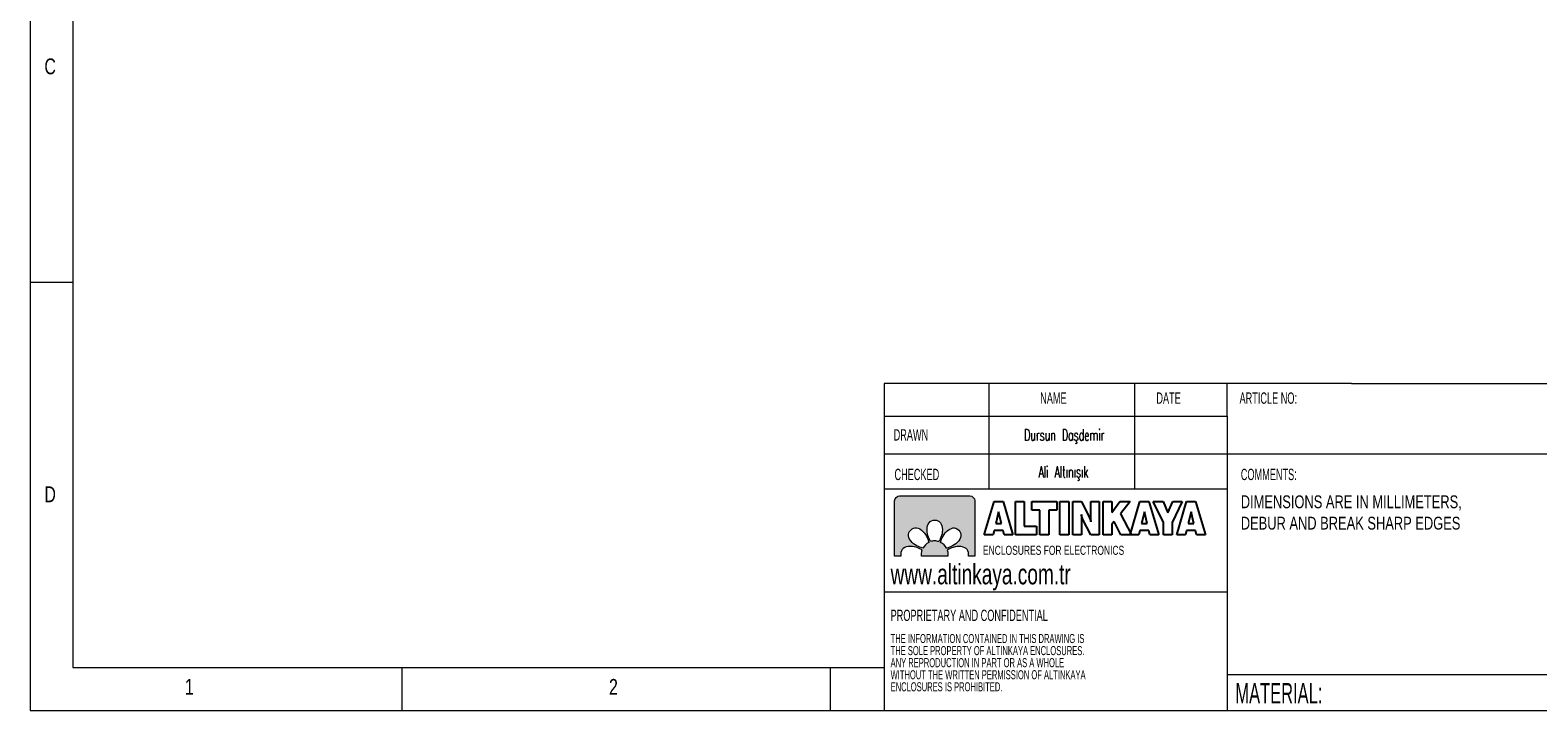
# Model space of a CAD drawing. Header units: millimetres. Extents: x 5 to 292, y 5 to 205.
# Tile 1 of 3: x 5 to 181, y 5 to 84. Entities that reach past the tile are written whole.
import ezdxf

# ---------------------------------------------------------------- set-up
doc = ezdxf.new("R2010")
doc.units = ezdxf.units.MM
doc.layers.add('FORMAT', color=7, linetype='Continuous')
doc.layers.add('LAYER2', color=1, linetype='Continuous')
doc.layers.add('LAYER1', color=7, linetype='Continuous', lineweight=15)
doc.styles.add('SLDTEXTSTYLE0', font='TXT', dxfattribs={"width": 0.7})
doc.styles.add('SLDTEXTSTYLE1', font='TXT', dxfattribs={"width": 0.75})
doc.styles.add('SLDTEXTSTYLE2', font='TXT', dxfattribs={"width": 0.605})
doc.styles.add('SLDTEXTSTYLE3', font='TXT', dxfattribs={"width": 0.605, "bigfont": 'bigfont'})

# ---------------------------------------------------------------- blocks, each defined once
blk = doc.blocks.new('Block6')
at = {"layer": 'FORMAT', "color": 250}
for p, q in [((0, 0), (1.27, 4.36)), ((1.27, 4.36), (2.44, 4.36)), ((2.44, 4.36), (3.71, 0)), ((4.04, 0), (4.04, 4.36)), ((4.04, 4.36), (5.2, 4.36)), ((5.2, 4.36), (5.2, 1.16)), ((6.19, 3.21), (6.19, 4.36)), ((6.19, 4.36), (9.41, 4.36)), ((9.41, 4.36), (9.41, 3.21)), ((9.82, 0), (9.82, 4.36)), ((9.82, 4.36), (11, 4.36)), ((11, 4.36), (11, 0)), ((11.52, 0), (11.52, 4.36)), ((11.52, 4.36), (12.62, 4.36)), ((12.62, 4.36), (13.64, 2.33)), ((13.82, 2.3), (13.82, 4.36)), ((13.82, 4.36), (14.92, 4.36)), ((14.92, 4.36), (14.92, 0)), ((15.42, 0), (15.42, 4.36)), ((15.42, 4.36), (16.57, 4.36)), ((16.57, 4.36), (16.57, 2.92)), ((16.57, 2.92), (17.61, 4.36)), ((17.61, 4.36), (18.96, 4.36)), ((18.96, 4.36), (17.67, 2.75)), ((18.94, 0), (20.21, 4.36)), ((20.21, 4.36), (21.38, 4.36)), ((21.38, 4.36), (22.65, 0)), ((23.27, 1.61), (21.94, 4.36)), ((21.94, 4.36), (23.22, 4.36)), ((23.22, 4.36), (23.84, 2.87)), ((23.84, 2.87), (24.47, 4.36)), ((25.72, 4.36), (24.42, 1.61)), ((24.47, 4.36), (25.72, 4.36)), ((25, 0), (26.27, 4.36)), ((26.27, 4.36), (27.44, 4.36)), ((27.44, 4.36), (28.71, 0)), ((1.86, 3), (1.49, 1.49)), ((2.22, 1.49), (1.86, 3)), ((7.23, 3.21), (6.19, 3.21)), ((7.23, 0), (7.23, 3.21)), ((9.41, 3.21), (8.39, 3.21)), ((8.39, 3.21), (8.39, 0)), ((12.62, 2.04), (12.62, 0)), ((13.82, 0), (12.8, 2.01)), ((17.67, 2.75), (19.12, 0)), ((20.8, 3), (20.43, 1.49)), ((21.16, 1.49), (20.8, 3)), ((26.86, 3), (26.49, 1.49)), ((27.21, 1.49), (26.86, 3)), ((1.14, 0), (0, 0)), ((1.28, 0.58), (1.14, 0)), ((2.43, 0.58), (1.28, 0.58)), ((1.49, 1.49), (2.22, 1.49)), ((2.56, 0), (2.43, 0.58)), ((3.71, 0), (2.56, 0)), ((6.77, 0), (4.04, 0)), ((5.2, 1.16), (6.77, 1.16)), ((6.77, 1.16), (6.77, 0)), ((8.39, 0), (7.23, 0)), ((11, 0), (9.82, 0)), ((12.62, 0), (11.52, 0)), ((14.92, 0), (13.82, 0)), ((16.57, 0), (15.42, 0)), ((16.86, 1.75), (16.57, 1.39)), ((16.57, 1.39), (16.57, 0)), ((17.74, 0), (16.86, 1.75)), ((19.12, 0), (17.74, 0)), ((20.08, 0), (18.94, 0)), ((20.22, 0.58), (20.08, 0)), ((21.37, 0.58), (20.22, 0.58)), ((20.43, 1.49), (21.16, 1.49)), ((21.5, 0), (21.37, 0.58)), ((22.65, 0), (21.5, 0)), ((23.27, 0), (23.27, 1.61)), ((24.42, 0), (23.27, 0)), ((24.42, 1.61), (24.42, 0)), ((26.14, 0), (25, 0)), ((26.28, 0.58), (26.14, 0)), ((27.43, 0.58), (26.28, 0.58)), ((26.49, 1.49), (27.21, 1.49)), ((27.56, 0), (27.43, 0.58)), ((28.71, 0), (27.56, 0))]:
    blk.add_line(p, q, dxfattribs=at)
for points in [[(12.7, 2.26), (12.67, 2.37), (12.63, 2.5), (12.59, 2.64)], [(12.59, 2.64), (12.6, 2.56), (12.61, 2.48), (12.62, 2.4)], [(12.62, 2.4), (12.62, 2.31), (12.62, 2.19), (12.62, 2.04)], [(12.8, 2.01), (12.77, 2.07), (12.74, 2.16), (12.7, 2.26)], [(13.64, 2.33), (13.67, 2.28), (13.7, 2.19), (13.73, 2.09)], [(13.73, 2.09), (13.77, 1.99), (13.81, 1.86), (13.85, 1.71)], [(13.82, 1.97), (13.82, 2.06), (13.82, 2.17), (13.82, 2.3)], [(13.85, 1.71), (13.84, 1.79), (13.83, 1.87), (13.82, 1.97)]]:
    blk.add_open_spline(points, degree=3, dxfattribs=at)
blk = doc.blocks.new('Block4')
at = {"color": 7, "linetype": 'Continuous', "lineweight": 0, "insert": (0.07, 1.37), "char_height": 1.3229, "attachment_point": 1, "style": 'SLDTEXTSTYLE0'}
blk.add_mtext('ENCLOSURES FOR ELECTRONICS', dxfattribs=at)
blk = doc.blocks.new('SW_NOTE_0')
at = {"layer": 'LAYER1', "color": 0, "char_height": 1.5, "attachment_point": 1, "style": 'SLDTEXTSTYLE1'}
for s, insert in [('DIMENSIONS ARE IN MILLIMETERS,', (0, 1.93)), ('DEBUR AND BREAK SHARP EDGES', (0, -0.57))]:
    blk.add_mtext(s, dxfattribs=dict(at, insert=insert))
blk = doc.blocks.new('SW_NOTE_1')
at = {"layer": 'LAYER1', "color": 0, "char_height": 1.0583, "attachment_point": 1, "style": 'SLDTEXTSTYLE2'}
for s, insert in [('THE INFORMATION CONTAINED IN THIS DRAWING IS', (0, 1.36)), ('ANY REPRODUCTION IN PART OR AS A WHOLE', (0, -1.46)), ('THE SOLE PROPERTY OF ALTINKAYA ENCLOSURES.', (0, -0.05)), ('WITHOUT THE WRITTEN PERMISSION OF ALTINKAYA', (0, -2.87)), ('ENCLOSURES IS PROHIBITED.', (0, -4.28))]:
    blk.add_mtext(s, dxfattribs=dict(at, insert=insert))

msp = doc.modelspace()

# ---------------------------------------------------------------- hatches: boundary and pattern name
at = {"layer": 'LAYER2'}
h = msp.add_hatch(color=256, dxfattribs=at)
edge = h.paths.add_edge_path(flags=0)
edge.add_spline(control_points=[(106.639, 30.053), (106.317, 30.053), (106.054, 29.79), (106.054, 29.468)], knot_values=[0.9444444, 0.9444444, 0.9444444, 0.9444444, 1, 1, 1, 1], weights=[1, 1, 1, 1], degree=3, periodic=0)
edge.add_line((106.054, 29.468), (106.054, 23.031))
edge.add_line((106.054, 23.031), (106.792, 23.031))
edge.add_spline(control_points=[(106.792, 23.031), (106.775, 23.102), (106.767, 23.178), (106.767, 23.259)], knot_values=[0.7777778, 0.7777778, 0.7777778, 0.7777778, 0.8333333, 0.8333333, 0.8333333, 0.8333333], weights=[1, 1, 1, 1], degree=3, periodic=0)
edge.add_spline(control_points=[(106.767, 23.259), (106.765, 23.823), (107.187, 24.145), (107.895, 24.158)], knot_values=[0.7222222, 0.7222222, 0.7222222, 0.7222222, 0.7777778, 0.7777778, 0.7777778, 0.7777778], weights=[1, 1, 1, 1], degree=3, periodic=0)
edge.add_spline(control_points=[(107.895, 24.158), (108.515, 24.169), (109.131, 23.823), (109.274, 23.737)], knot_values=[0.6666667, 0.6666667, 0.6666667, 0.6666667, 0.7222222, 0.7222222, 0.7222222, 0.7222222], weights=[1, 1, 1, 1], degree=3, periodic=0)
edge.add_spline(control_points=[(109.274, 23.737), (109.224, 23.585), (109.196, 23.423), (109.196, 23.254)], knot_values=[0.6111111, 0.6111111, 0.6111111, 0.6111111, 0.6666667, 0.6666667, 0.6666667, 0.6666667], weights=[1, 1, 1, 1], degree=3, periodic=0)
edge.add_spline(control_points=[(109.196, 23.254), (109.196, 23.178), (109.202, 23.104), (109.212, 23.031)], knot_values=[0.5555556, 0.5555556, 0.5555556, 0.5555556, 0.6111111, 0.6111111, 0.6111111, 0.6111111], weights=[1, 1, 1, 1], degree=3, periodic=0)
edge.add_line((109.212, 23.031), (112.257, 23.031))
edge.add_spline(control_points=[(112.257, 23.031), (112.267, 23.104), (112.273, 23.178), (112.273, 23.254)], knot_values=[0.4444444, 0.4444444, 0.4444444, 0.4444444, 0.5, 0.5, 0.5, 0.5], weights=[1, 1, 1, 1], degree=3, periodic=0)
edge.add_spline(control_points=[(112.273, 23.254), (112.273, 23.42), (112.247, 23.58), (112.198, 23.729)], knot_values=[0.3888889, 0.3888889, 0.3888889, 0.3888889, 0.4444444, 0.4444444, 0.4444444, 0.4444444], weights=[1, 1, 1, 1], degree=3, periodic=0)
edge.add_spline(control_points=[(112.198, 23.729), (112.345, 23.817), (112.958, 24.16), (113.575, 24.148)], knot_values=[0.3333333, 0.3333333, 0.3333333, 0.3333333, 0.3888889, 0.3888889, 0.3888889, 0.3888889], weights=[1, 1, 1, 1], degree=3, periodic=0)
edge.add_spline(control_points=[(113.575, 24.148), (114.283, 24.135), (114.704, 23.813), (114.702, 23.249)], knot_values=[0.2777778, 0.2777778, 0.2777778, 0.2777778, 0.3333333, 0.3333333, 0.3333333, 0.3333333], weights=[1, 1, 1, 1], degree=3, periodic=0)
edge.add_spline(control_points=[(114.702, 23.249), (114.702, 23.172), (114.695, 23.099), (114.679, 23.031)], knot_values=[0.2222222, 0.2222222, 0.2222222, 0.2222222, 0.2777778, 0.2777778, 0.2777778, 0.2777778], weights=[1, 1, 1, 1], degree=3, periodic=0)
edge.add_line((114.679, 23.031), (115.416, 23.031))
edge.add_line((115.416, 23.031), (115.416, 29.468))
edge.add_spline(control_points=[(115.416, 29.468), (115.416, 29.79), (115.153, 30.053), (114.83, 30.053)], knot_values=[0.0555556, 0.0555556, 0.0555556, 0.0555556, 0.1111111, 0.1111111, 0.1111111, 0.1111111], weights=[1, 1, 1, 1], degree=3, periodic=0)
edge.add_line((114.83, 30.053), (106.639, 30.053))
edge = h.paths.add_edge_path(flags=0)
edge.add_spline(control_points=[(111.218, 24.714), (111.066, 24.765), (110.904, 24.792), (110.735, 24.792)], knot_values=[0.6666667, 0.6666667, 0.6666667, 0.6666667, 0.8333333, 0.8333333, 0.8333333, 0.8333333], weights=[1, 1, 1, 1], degree=3, periodic=0)
edge.add_spline(control_points=[(110.735, 24.792), (110.569, 24.792), (110.409, 24.766), (110.259, 24.717)], knot_values=[0.8333333, 0.8333333, 0.8333333, 0.8333333, 1, 1, 1, 1], weights=[1, 1, 1, 1], degree=3, periodic=0)
edge.add_spline(control_points=[(110.259, 24.717), (110.171, 24.865), (109.829, 25.477), (109.84, 26.094)], knot_values=[0, 0, 0, 0, 0.1666667, 0.1666667, 0.1666667, 0.1666667], weights=[1, 1, 1, 1], degree=3, periodic=0)
edge.add_spline(control_points=[(109.84, 26.094), (109.854, 26.802), (110.175, 27.224), (110.74, 27.221)], knot_values=[0.1666667, 0.1666667, 0.1666667, 0.1666667, 0.3333333, 0.3333333, 0.3333333, 0.3333333], weights=[1, 1, 1, 1], degree=3, periodic=0)
edge.add_spline(control_points=[(110.74, 27.221), (111.304, 27.224), (111.625, 26.802), (111.639, 26.094)], knot_values=[0.3333333, 0.3333333, 0.3333333, 0.3333333, 0.5, 0.5, 0.5, 0.5], weights=[1, 1, 1, 1], degree=3, periodic=0)
edge.add_spline(control_points=[(111.639, 26.094), (111.65, 25.473), (111.304, 24.857), (111.218, 24.714)], knot_values=[0.5, 0.5, 0.5, 0.5, 0.6666667, 0.6666667, 0.6666667, 0.6666667], weights=[1, 1, 1, 1], degree=3, periodic=0)
edge = h.paths.add_edge_path(flags=0)
edge.add_spline(control_points=[(109.367, 25.9), (109.812, 25.471), (110.003, 24.792), (110.044, 24.629)], knot_values=[0.6, 0.6, 0.6, 0.6, 0.8, 0.8, 0.8, 0.8], weights=[1, 1, 1, 1], degree=3, periodic=0)
edge.add_spline(control_points=[(110.044, 24.629), (109.752, 24.481), (109.512, 24.243), (109.363, 23.952)], knot_values=[0.8, 0.8, 0.8, 0.8, 1, 1, 1, 1], weights=[1, 1, 1, 1], degree=3, periodic=0)
edge.add_spline(control_points=[(109.363, 23.952), (109.195, 23.994), (108.522, 24.186), (108.095, 24.629)], knot_values=[0, 0, 0, 0, 0.2, 0.2, 0.2, 0.2], weights=[1, 1, 1, 1], degree=3, periodic=0)
edge.add_spline(control_points=[(108.095, 24.629), (107.604, 25.139), (107.533, 25.664), (107.933, 26.062)], knot_values=[0.2, 0.2, 0.2, 0.2, 0.4, 0.4, 0.4, 0.4], weights=[1, 1, 1, 1], degree=3, periodic=0)
edge.add_spline(control_points=[(107.933, 26.062), (108.331, 26.462), (108.856, 26.392), (109.367, 25.9)], knot_values=[0.4, 0.4, 0.4, 0.4, 0.6, 0.6, 0.6, 0.6], weights=[1, 1, 1, 1], degree=3, periodic=0)
edge = h.paths.add_edge_path(flags=0)
edge.add_spline(control_points=[(113.381, 24.622), (112.952, 24.176), (112.273, 23.985), (112.11, 23.944)], knot_values=[0.6, 0.6, 0.6, 0.6, 0.8, 0.8, 0.8, 0.8], weights=[1, 1, 1, 1], degree=3, periodic=0)
edge.add_spline(control_points=[(112.11, 23.944), (111.962, 24.237), (111.724, 24.476), (111.433, 24.625)], knot_values=[0.8, 0.8, 0.8, 0.8, 1, 1, 1, 1], weights=[1, 1, 1, 1], degree=3, periodic=0)
edge.add_spline(control_points=[(111.433, 24.625), (111.475, 24.793), (111.667, 25.466), (112.11, 25.894)], knot_values=[0, 0, 0, 0, 0.2, 0.2, 0.2, 0.2], weights=[1, 1, 1, 1], degree=3, periodic=0)
edge.add_spline(control_points=[(112.11, 25.894), (112.62, 26.385), (113.145, 26.455), (113.543, 26.055)], knot_values=[0.2, 0.2, 0.2, 0.2, 0.4, 0.4, 0.4, 0.4], weights=[1, 1, 1, 1], degree=3, periodic=0)
edge.add_spline(control_points=[(113.543, 26.055), (113.943, 25.657), (113.872, 25.132), (113.381, 24.622)], knot_values=[0.4, 0.4, 0.4, 0.4, 0.6, 0.6, 0.6, 0.6], weights=[1, 1, 1, 1], degree=3, periodic=0)

# ---------------------------------------------------------------- linework, layer by layer
at = {"color": 22, "linetype": 'Continuous', "lineweight": 0}
for p, q in [((106.639, 30.053), (114.83, 30.053)), ((106.054, 23.031), (106.054, 29.468)), ((115.416, 29.468), (115.416, 23.031)), ((106.792, 23.031), (106.054, 23.031)), ((112.257, 23.031), (109.212, 23.031)), ((115.416, 23.031), (114.679, 23.031))]:
    msp.add_line(p, q, dxfattribs=at)
for points in [[(106.054, 29.468), (106.054, 29.79), (106.317, 30.053), (106.639, 30.053)], [(114.83, 30.053), (115.153, 30.053), (115.416, 29.79), (115.416, 29.468)], [(107.933, 26.062), (108.331, 26.462), (108.856, 26.392), (109.367, 25.9)], [(109.84, 26.094), (109.854, 26.802), (110.175, 27.224), (110.74, 27.221)], [(110.74, 27.221), (111.304, 27.224), (111.625, 26.802), (111.639, 26.094)], [(112.11, 25.894), (112.62, 26.385), (113.145, 26.455), (113.543, 26.055)], [(108.095, 24.629), (107.604, 25.139), (107.533, 25.664), (107.933, 26.062)], [(109.367, 25.9), (109.812, 25.471), (110.003, 24.792), (110.044, 24.629)], [(110.259, 24.717), (110.171, 24.865), (109.829, 25.477), (109.84, 26.094)], [(110.735, 24.792), (110.569, 24.792), (110.409, 24.766), (110.259, 24.717)], [(111.218, 24.714), (111.066, 24.765), (110.904, 24.792), (110.735, 24.792)], [(111.639, 26.094), (111.65, 25.473), (111.304, 24.857), (111.218, 24.714)], [(111.433, 24.625), (111.475, 24.793), (111.667, 25.466), (112.11, 25.894)], [(113.543, 26.055), (113.943, 25.657), (113.872, 25.132), (113.381, 24.622)], [(107.895, 24.158), (107.187, 24.145), (106.765, 23.823), (106.767, 23.259)], [(106.767, 23.259), (106.767, 23.178), (106.775, 23.102), (106.792, 23.031)], [(109.274, 23.737), (109.131, 23.823), (108.515, 24.169), (107.895, 24.158)], [(109.363, 23.952), (109.195, 23.994), (108.522, 24.186), (108.095, 24.629)], [(109.196, 23.254), (109.196, 23.423), (109.224, 23.585), (109.274, 23.737)], [(109.212, 23.031), (109.202, 23.104), (109.196, 23.178), (109.196, 23.254)], [(110.044, 24.629), (109.752, 24.481), (109.512, 24.243), (109.363, 23.952)], [(112.11, 23.944), (111.962, 24.237), (111.724, 24.476), (111.433, 24.625)], [(113.381, 24.622), (112.952, 24.176), (112.273, 23.985), (112.11, 23.944)], [(113.575, 24.148), (112.958, 24.16), (112.345, 23.817), (112.198, 23.729)], [(112.198, 23.729), (112.247, 23.58), (112.273, 23.42), (112.273, 23.254)], [(112.273, 23.254), (112.273, 23.178), (112.267, 23.104), (112.257, 23.031)], [(114.702, 23.249), (114.704, 23.813), (114.283, 24.135), (113.575, 24.148)], [(114.679, 23.031), (114.695, 23.099), (114.702, 23.172), (114.702, 23.249)]]:
    msp.add_open_spline(points, degree=3, dxfattribs=at)
at = {"layer": 'LAYER1'}
for p, q in [((5, 205), (5, 5)), ((10, 200), (10, 10)), ((10, 55), (5, 55)), ((159.451, 43.194), (104.828, 43.194)), ((104.828, 43.194), (104.828, 7.374)), ((117.048, 43.194), (117.048, 30.865)), ((134.087, 43.194), (134.087, 30.865)), ((144.94, 39.384), (144.94, 43.194)), ((159.451, 43.194), (287, 43.194)), ((104.828, 39.384), (144.94, 39.384)), ((144.94, 39.384), (144.94, 4.944)), ((104.828, 34.967), (144.94, 34.967)), ((144.94, 34.967), (203.628, 34.967)), ((104.828, 30.865), (144.94, 30.865)), ((104.828, 18.858), (144.94, 18.858)), ((10, 10), (98.5, 10)), ((48.5, 5), (48.5, 10)), ((98.5, 10), (104.828, 10)), ((98.5, 10), (98.5, 5)), ((144.94, 9.194), (279.028, 9.194)), ((104.828, 7.374), (104.828, 5)), ((5, 5), (292, 5))]:
    msp.add_line(p, q, dxfattribs=at)

# ---------------------------------------------------------------- block references
at = {"color": 7, "linetype": 'Continuous'}
for name, p, xscale, yscale, zscale in [('Block6', (116.533, 25.491), 0.9, 0.9, 0.9), ('Block4', (116.319, 23.134), 0.8, 0.8, 0.8)]:
    msp.add_blockref(name, p, dxfattribs=dict(at, xscale=xscale, yscale=yscale, zscale=zscale))
at = {"layer": 'LAYER1'}
for name, p in [('SW_NOTE_0', (146.518, 28.19)), ('SW_NOTE_1', (105.583, 12.562))]:
    msp.add_blockref(name, p, dxfattribs=at)

# ---------------------------------------------------------------- texts
at = {"color": 7, "linetype": 'Continuous', "lineweight": 0, "attachment_point": 1}
for s, insert, char_height, style in [('C', (6.667, 81.168), 1.852, 'SLDTEXTSTYLE1'), ('D', (6.667, 31.168), 1.852, 'SLDTEXTSTYLE1'), ('www.altinkaya.com.tr', (105.583, 22.104), 2.38125, 'SLDTEXTSTYLE0'), ('1', (23.083, 8.668), 1.852, 'SLDTEXTSTYLE1'), ('2', (72.667, 8.668), 1.852, 'SLDTEXTSTYLE1')]:
    msp.add_mtext(s, dxfattribs=dict(at, insert=insert, char_height=char_height, style=style))
at = {"layer": 'LAYER1'}
for s, insert, char_height, attachment_point, style in [('NAME', (123.069, 42.143), 1.3229, 1, 'SLDTEXTSTYLE2'), ('DATE', (136.647, 42.143), 1.3229, 1, 'SLDTEXTSTYLE2'), ('ARTICLE NO:', (146.369, 42.143), 1.32292, 1, 'SLDTEXTSTYLE2'), ('DRAWN', (105.936, 37.846), 1.3229, 1, 'SLDTEXTSTYLE2'), ('Dursun Daşdemir', (125.882, 37.837), 1.32292, 2, 'SLDTEXTSTYLE3'), ('Ali Altınışık', (125.777, 33.525), 1.32292, 2, 'SLDTEXTSTYLE3'), ('CHECKED', (106.036, 33.226), 1.3229, 1, 'SLDTEXTSTYLE2'), ('COMMENTS:', (146.518, 33.226), 1.3229, 1, 'SLDTEXTSTYLE2'), ('PROPRIETARY AND CONFIDENTIAL', (105.583, 16.762), 1.32292, 1, 'SLDTEXTSTYLE2'), ('MATERIAL:', (145.883, 8.185), 2.3813, 1, 'SLDTEXTSTYLE2')]:
    msp.add_mtext(s, dxfattribs=dict(at, insert=insert, char_height=char_height, attachment_point=attachment_point, style=style))

doc.saveas('drawing.dxf')
